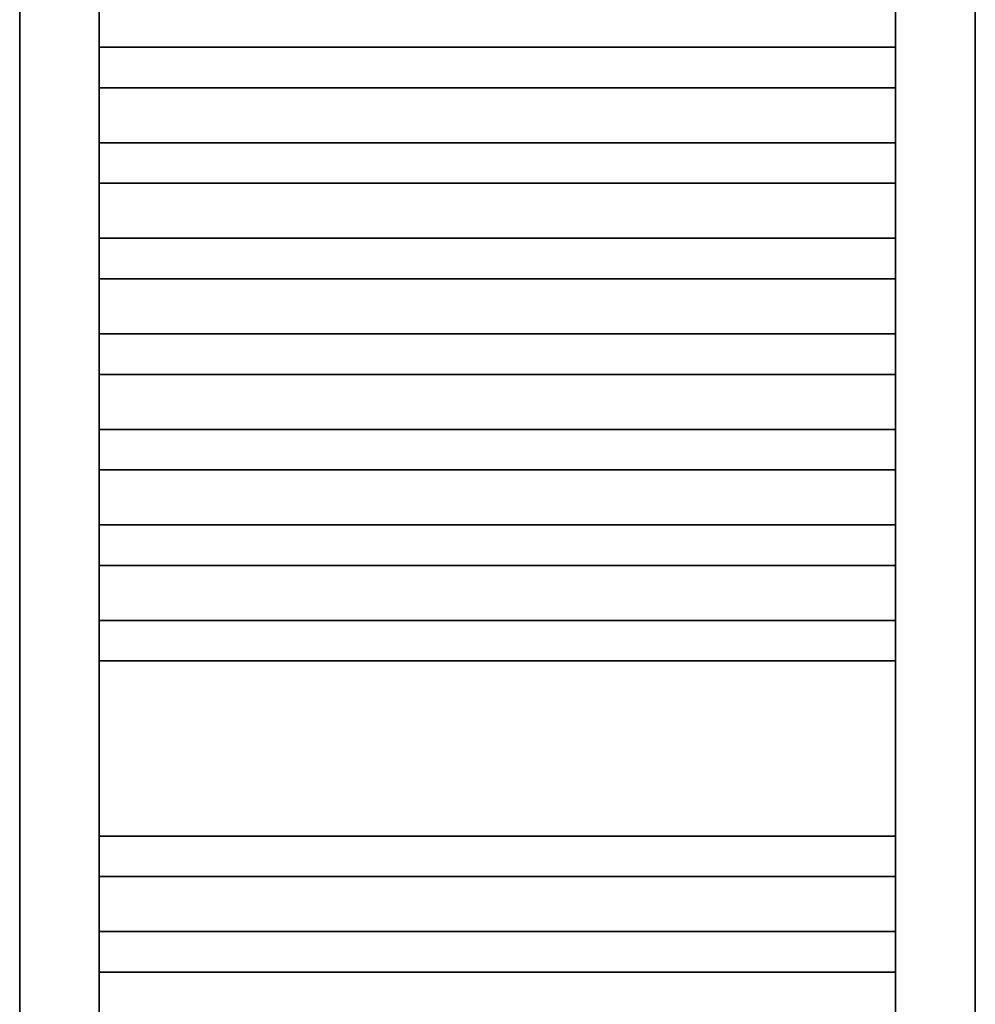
# Model space of a CAD drawing. Header units: millimetres. Extents: x 60394 to 199354, y 20895 to 166073.
# Tile 159 of 256: x 120514 to 121114, y 21514 to 22132. Entities that reach past the tile are written whole.
import ezdxf

# ---------------------------------------------------------------- set-up
doc = ezdxf.new("R2010")
doc.units = ezdxf.units.MM
doc.layers.add('UT_ZAŘÍZENÍ - OT', color=3, linetype='Continuous', lineweight=35)

msp = doc.modelspace()

# ---------------------------------------------------------------- linework, layer by layer
at = {"layer": 'UT_ZAŘÍZENÍ - OT', "linetype": 'Continuous'}
for p, q in [((120514.48, 22983.62), (120514.48, 21163.62)), ((120564.48, 21163.62), (120564.48, 22983.62)), ((121064.48, 22983.62), (121064.48, 21163.62)), ((121114.48, 21163.62), (121114.48, 22983.62)), ((120564.48, 22114.8), (121064.48, 22114.8)), ((120564.48, 22114.8), (121064.48, 22114.8)), ((120564.48, 22114.8), (121064.48, 22114.8)), ((120564.48, 22114.8), (121064.48, 22114.8)), ((120564.48, 22114.8), (121064.48, 22114.8)), ((120564.48, 22114.8), (121064.48, 22114.8)), ((120564.48, 22114.8), (121064.48, 22114.8)), ((120564.48, 22114.8), (121064.48, 22114.8)), ((120564.48, 22114.8), (121064.48, 22114.8)), ((120564.48, 22114.8), (121064.48, 22114.8)), ((120564.48, 22114.8), (121064.48, 22114.8)), ((120564.48, 22114.8), (121064.48, 22114.8)), ((120564.48, 22114.8), (121064.48, 22114.8)), ((120564.48, 22114.8), (121064.48, 22114.8)), ((120564.48, 22114.8), (121064.48, 22114.8)), ((120564.48, 22114.8), (121064.48, 22114.8)), ((120564.48, 22114.8), (121064.48, 22114.8)), ((120564.48, 22114.8), (121064.48, 22114.8)), ((120564.48, 22114.8), (121064.48, 22114.8)), ((120564.48, 22114.8), (121064.48, 22114.8)), ((120564.48, 22114.8), (121064.48, 22114.8)), ((120564.48, 22114.8), (121064.48, 22114.8)), ((120564.48, 22114.8), (121064.48, 22114.8)), ((120564.48, 22114.8), (121064.48, 22114.8)), ((120564.48, 22114.8), (121064.48, 22114.8)), ((120564.48, 22114.8), (121064.48, 22114.8)), ((120564.48, 22114.8), (121064.48, 22114.8)), ((120564.48, 22114.8), (121064.48, 22114.8)), ((120564.48, 22114.8), (121064.48, 22114.8)), ((120564.48, 22114.8), (121064.48, 22114.8)), ((120564.48, 22114.8), (121064.48, 22114.8)), ((120564.48, 22114.8), (121064.48, 22114.8)), ((120564.48, 22114.8), (121064.48, 22114.8)), ((120564.48, 22114.8), (121064.48, 22114.8)), ((120564.48, 22089.35), (121064.48, 22089.35)), ((120564.48, 22089.35), (121064.48, 22089.35)), ((120564.48, 22089.35), (121064.48, 22089.35)), ((120564.48, 22089.35), (121064.48, 22089.35)), ((120564.48, 22089.35), (121064.48, 22089.35)), ((120564.48, 22089.35), (121064.48, 22089.35)), ((120564.48, 22089.35), (121064.48, 22089.35)), ((120564.48, 22089.35), (121064.48, 22089.35)), ((120564.48, 22089.35), (121064.48, 22089.35)), ((120564.48, 22089.35), (121064.48, 22089.35)), ((120564.48, 22089.35), (121064.48, 22089.35)), ((120564.48, 22089.35), (121064.48, 22089.35)), ((120564.48, 22089.35), (121064.48, 22089.35)), ((120564.48, 22089.35), (121064.48, 22089.35)), ((120564.48, 22089.35), (121064.48, 22089.35)), ((120564.48, 22089.35), (121064.48, 22089.35)), ((120564.48, 22089.35), (121064.48, 22089.35)), ((120564.48, 22089.35), (121064.48, 22089.35)), ((120564.48, 22089.35), (121064.48, 22089.35)), ((120564.48, 22089.35), (121064.48, 22089.35)), ((120564.48, 22089.35), (121064.48, 22089.35)), ((120564.48, 22089.35), (121064.48, 22089.35)), ((120564.48, 22089.35), (121064.48, 22089.35)), ((120564.48, 22089.35), (121064.48, 22089.35)), ((120564.48, 22089.35), (121064.48, 22089.35)), ((120564.48, 22089.35), (121064.48, 22089.35)), ((120564.48, 22089.35), (121064.48, 22089.35)), ((120564.48, 22089.35), (121064.48, 22089.35)), ((120564.48, 22089.35), (121064.48, 22089.35)), ((120564.48, 22089.35), (121064.48, 22089.35)), ((120564.48, 22089.35), (121064.48, 22089.35)), ((120564.48, 22089.35), (121064.48, 22089.35)), ((120564.48, 22089.35), (121064.48, 22089.35)), ((120564.48, 22089.35), (121064.48, 22089.35)), ((120564.48, 22054.8), (121064.48, 22054.8)), ((120564.48, 22054.8), (121064.48, 22054.8)), ((120564.48, 22054.8), (121064.48, 22054.8)), ((120564.48, 22054.8), (121064.48, 22054.8)), ((120564.48, 22054.8), (121064.48, 22054.8)), ((120564.48, 22054.8), (121064.48, 22054.8)), ((120564.48, 22054.8), (121064.48, 22054.8)), ((120564.48, 22054.8), (121064.48, 22054.8)), ((120564.48, 22054.8), (121064.48, 22054.8)), ((120564.48, 22054.8), (121064.48, 22054.8)), ((120564.48, 22054.8), (121064.48, 22054.8)), ((120564.48, 22054.8), (121064.48, 22054.8)), ((120564.48, 22054.8), (121064.48, 22054.8)), ((120564.48, 22054.8), (121064.48, 22054.8)), ((120564.48, 22054.8), (121064.48, 22054.8)), ((120564.48, 22054.8), (121064.48, 22054.8)), ((120564.48, 22054.8), (121064.48, 22054.8)), ((120564.48, 22054.8), (121064.48, 22054.8)), ((120564.48, 22054.8), (121064.48, 22054.8)), ((120564.48, 22054.8), (121064.48, 22054.8)), ((120564.48, 22054.8), (121064.48, 22054.8)), ((120564.48, 22054.8), (121064.48, 22054.8)), ((120564.48, 22054.8), (121064.48, 22054.8)), ((120564.48, 22054.8), (121064.48, 22054.8)), ((120564.48, 22054.8), (121064.48, 22054.8)), ((120564.48, 22054.8), (121064.48, 22054.8)), ((120564.48, 22054.8), (121064.48, 22054.8)), ((120564.48, 22054.8), (121064.48, 22054.8)), ((120564.48, 22054.8), (121064.48, 22054.8)), ((120564.48, 22054.8), (121064.48, 22054.8)), ((120564.48, 22054.8), (121064.48, 22054.8)), ((120564.48, 22054.8), (121064.48, 22054.8)), ((120564.48, 22054.8), (121064.48, 22054.8)), ((120564.48, 22054.8), (121064.48, 22054.8)), ((120564.48, 22029.35), (121064.48, 22029.35)), ((120564.48, 22029.35), (121064.48, 22029.35)), ((120564.48, 22029.35), (121064.48, 22029.35)), ((120564.48, 22029.35), (121064.48, 22029.35)), ((120564.48, 22029.35), (121064.48, 22029.35)), ((120564.48, 22029.35), (121064.48, 22029.35)), ((120564.48, 22029.35), (121064.48, 22029.35)), ((120564.48, 22029.35), (121064.48, 22029.35)), ((120564.48, 22029.35), (121064.48, 22029.35)), ((120564.48, 22029.35), (121064.48, 22029.35)), ((120564.48, 22029.35), (121064.48, 22029.35)), ((120564.48, 22029.35), (121064.48, 22029.35)), ((120564.48, 22029.35), (121064.48, 22029.35)), ((120564.48, 22029.35), (121064.48, 22029.35)), ((120564.48, 22029.35), (121064.48, 22029.35)), ((120564.48, 22029.35), (121064.48, 22029.35)), ((120564.48, 22029.35), (121064.48, 22029.35)), ((120564.48, 22029.35), (121064.48, 22029.35)), ((120564.48, 22029.35), (121064.48, 22029.35)), ((120564.48, 22029.35), (121064.48, 22029.35)), ((120564.48, 22029.35), (121064.48, 22029.35)), ((120564.48, 22029.35), (121064.48, 22029.35)), ((120564.48, 22029.35), (121064.48, 22029.35)), ((120564.48, 22029.35), (121064.48, 22029.35)), ((120564.48, 22029.35), (121064.48, 22029.35)), ((120564.48, 22029.35), (121064.48, 22029.35)), ((120564.48, 22029.35), (121064.48, 22029.35)), ((120564.48, 22029.35), (121064.48, 22029.35)), ((120564.48, 22029.35), (121064.48, 22029.35)), ((120564.48, 22029.35), (121064.48, 22029.35)), ((120564.48, 22029.35), (121064.48, 22029.35)), ((120564.48, 22029.35), (121064.48, 22029.35)), ((120564.48, 22029.35), (121064.48, 22029.35)), ((120564.48, 22029.35), (121064.48, 22029.35)), ((120564.48, 21994.8), (121064.48, 21994.8)), ((120564.48, 21994.8), (121064.48, 21994.8)), ((120564.48, 21994.8), (121064.48, 21994.8)), ((120564.48, 21994.8), (121064.48, 21994.8)), ((120564.48, 21994.8), (121064.48, 21994.8)), ((120564.48, 21994.8), (121064.48, 21994.8)), ((120564.48, 21994.8), (121064.48, 21994.8)), ((120564.48, 21994.8), (121064.48, 21994.8)), ((120564.48, 21994.8), (121064.48, 21994.8)), ((120564.48, 21994.8), (121064.48, 21994.8)), ((120564.48, 21994.8), (121064.48, 21994.8)), ((120564.48, 21994.8), (121064.48, 21994.8)), ((120564.48, 21994.8), (121064.48, 21994.8)), ((120564.48, 21994.8), (121064.48, 21994.8)), ((120564.48, 21994.8), (121064.48, 21994.8)), ((120564.48, 21994.8), (121064.48, 21994.8)), ((120564.48, 21994.8), (121064.48, 21994.8)), ((120564.48, 21994.8), (121064.48, 21994.8)), ((120564.48, 21994.8), (121064.48, 21994.8)), ((120564.48, 21994.8), (121064.48, 21994.8)), ((120564.48, 21994.8), (121064.48, 21994.8)), ((120564.48, 21994.8), (121064.48, 21994.8)), ((120564.48, 21994.8), (121064.48, 21994.8)), ((120564.48, 21994.8), (121064.48, 21994.8)), ((120564.48, 21994.8), (121064.48, 21994.8)), ((120564.48, 21994.8), (121064.48, 21994.8)), ((120564.48, 21994.8), (121064.48, 21994.8)), ((120564.48, 21994.8), (121064.48, 21994.8)), ((120564.48, 21994.8), (121064.48, 21994.8)), ((120564.48, 21994.8), (121064.48, 21994.8)), ((120564.48, 21994.8), (121064.48, 21994.8)), ((120564.48, 21994.8), (121064.48, 21994.8)), ((120564.48, 21994.8), (121064.48, 21994.8)), ((120564.48, 21994.8), (121064.48, 21994.8)), ((120564.48, 21969.35), (121064.48, 21969.35)), ((120564.48, 21969.35), (121064.48, 21969.35)), ((120564.48, 21969.35), (121064.48, 21969.35)), ((120564.48, 21969.35), (121064.48, 21969.35)), ((120564.48, 21969.35), (121064.48, 21969.35)), ((120564.48, 21969.35), (121064.48, 21969.35)), ((120564.48, 21969.35), (121064.48, 21969.35)), ((120564.48, 21969.35), (121064.48, 21969.35)), ((120564.48, 21969.35), (121064.48, 21969.35)), ((120564.48, 21969.35), (121064.48, 21969.35)), ((120564.48, 21969.35), (121064.48, 21969.35)), ((120564.48, 21969.35), (121064.48, 21969.35)), ((120564.48, 21969.35), (121064.48, 21969.35)), ((120564.48, 21969.35), (121064.48, 21969.35)), ((120564.48, 21969.35), (121064.48, 21969.35)), ((120564.48, 21969.35), (121064.48, 21969.35)), ((120564.48, 21969.35), (121064.48, 21969.35)), ((120564.48, 21969.35), (121064.48, 21969.35)), ((120564.48, 21969.35), (121064.48, 21969.35)), ((120564.48, 21969.35), (121064.48, 21969.35)), ((120564.48, 21969.35), (121064.48, 21969.35)), ((120564.48, 21969.35), (121064.48, 21969.35)), ((120564.48, 21969.35), (121064.48, 21969.35)), ((120564.48, 21969.35), (121064.48, 21969.35)), ((120564.48, 21969.35), (121064.48, 21969.35)), ((120564.48, 21969.35), (121064.48, 21969.35)), ((120564.48, 21969.35), (121064.48, 21969.35)), ((120564.48, 21969.35), (121064.48, 21969.35)), ((120564.48, 21969.35), (121064.48, 21969.35)), ((120564.48, 21969.35), (121064.48, 21969.35)), ((120564.48, 21969.35), (121064.48, 21969.35)), ((120564.48, 21969.35), (121064.48, 21969.35)), ((120564.48, 21969.35), (121064.48, 21969.35)), ((120564.48, 21969.35), (121064.48, 21969.35)), ((120564.48, 21934.8), (121064.48, 21934.8)), ((120564.48, 21934.8), (121064.48, 21934.8)), ((120564.48, 21934.8), (121064.48, 21934.8)), ((120564.48, 21934.8), (121064.48, 21934.8)), ((120564.48, 21934.8), (121064.48, 21934.8)), ((120564.48, 21934.8), (121064.48, 21934.8)), ((120564.48, 21934.8), (121064.48, 21934.8)), ((120564.48, 21934.8), (121064.48, 21934.8)), ((120564.48, 21934.8), (121064.48, 21934.8)), ((120564.48, 21934.8), (121064.48, 21934.8)), ((120564.48, 21934.8), (121064.48, 21934.8)), ((120564.48, 21934.8), (121064.48, 21934.8)), ((120564.48, 21934.8), (121064.48, 21934.8)), ((120564.48, 21934.8), (121064.48, 21934.8)), ((120564.48, 21934.8), (121064.48, 21934.8)), ((120564.48, 21934.8), (121064.48, 21934.8)), ((120564.48, 21934.8), (121064.48, 21934.8)), ((120564.48, 21934.8), (121064.48, 21934.8)), ((120564.48, 21934.8), (121064.48, 21934.8)), ((120564.48, 21934.8), (121064.48, 21934.8)), ((120564.48, 21934.8), (121064.48, 21934.8)), ((120564.48, 21934.8), (121064.48, 21934.8)), ((120564.48, 21934.8), (121064.48, 21934.8)), ((120564.48, 21934.8), (121064.48, 21934.8)), ((120564.48, 21934.8), (121064.48, 21934.8)), ((120564.48, 21934.8), (121064.48, 21934.8)), ((120564.48, 21934.8), (121064.48, 21934.8)), ((120564.48, 21934.8), (121064.48, 21934.8)), ((120564.48, 21934.8), (121064.48, 21934.8)), ((120564.48, 21934.8), (121064.48, 21934.8)), ((120564.48, 21934.8), (121064.48, 21934.8)), ((120564.48, 21934.8), (121064.48, 21934.8)), ((120564.48, 21934.8), (121064.48, 21934.8)), ((120564.48, 21934.8), (121064.48, 21934.8)), ((120564.48, 21909.35), (121064.48, 21909.35)), ((120564.48, 21909.35), (121064.48, 21909.35)), ((120564.48, 21909.35), (121064.48, 21909.35)), ((120564.48, 21909.35), (121064.48, 21909.35)), ((120564.48, 21909.35), (121064.48, 21909.35)), ((120564.48, 21909.35), (121064.48, 21909.35)), ((120564.48, 21909.35), (121064.48, 21909.35)), ((120564.48, 21909.35), (121064.48, 21909.35)), ((120564.48, 21909.35), (121064.48, 21909.35)), ((120564.48, 21909.35), (121064.48, 21909.35)), ((120564.48, 21909.35), (121064.48, 21909.35)), ((120564.48, 21909.35), (121064.48, 21909.35)), ((120564.48, 21909.35), (121064.48, 21909.35)), ((120564.48, 21909.35), (121064.48, 21909.35)), ((120564.48, 21909.35), (121064.48, 21909.35)), ((120564.48, 21909.35), (121064.48, 21909.35)), ((120564.48, 21909.35), (121064.48, 21909.35)), ((120564.48, 21909.35), (121064.48, 21909.35)), ((120564.48, 21909.35), (121064.48, 21909.35)), ((120564.48, 21909.35), (121064.48, 21909.35)), ((120564.48, 21909.35), (121064.48, 21909.35)), ((120564.48, 21909.35), (121064.48, 21909.35)), ((120564.48, 21909.35), (121064.48, 21909.35)), ((120564.48, 21909.35), (121064.48, 21909.35)), ((120564.48, 21909.35), (121064.48, 21909.35)), ((120564.48, 21909.35), (121064.48, 21909.35)), ((120564.48, 21909.35), (121064.48, 21909.35)), ((120564.48, 21909.35), (121064.48, 21909.35)), ((120564.48, 21909.35), (121064.48, 21909.35)), ((120564.48, 21909.35), (121064.48, 21909.35)), ((120564.48, 21909.35), (121064.48, 21909.35)), ((120564.48, 21909.35), (121064.48, 21909.35)), ((120564.48, 21909.35), (121064.48, 21909.35)), ((120564.48, 21909.35), (121064.48, 21909.35)), ((120564.48, 21874.8), (121064.48, 21874.8)), ((120564.48, 21874.8), (121064.48, 21874.8)), ((120564.48, 21874.8), (121064.48, 21874.8)), ((120564.48, 21874.8), (121064.48, 21874.8)), ((120564.48, 21874.8), (121064.48, 21874.8)), ((120564.48, 21874.8), (121064.48, 21874.8)), ((120564.48, 21874.8), (121064.48, 21874.8)), ((120564.48, 21874.8), (121064.48, 21874.8)), ((120564.48, 21874.8), (121064.48, 21874.8)), ((120564.48, 21874.8), (121064.48, 21874.8)), ((120564.48, 21874.8), (121064.48, 21874.8)), ((120564.48, 21874.8), (121064.48, 21874.8)), ((120564.48, 21874.8), (121064.48, 21874.8)), ((120564.48, 21874.8), (121064.48, 21874.8)), ((120564.48, 21874.8), (121064.48, 21874.8)), ((120564.48, 21874.8), (121064.48, 21874.8)), ((120564.48, 21874.8), (121064.48, 21874.8)), ((120564.48, 21874.8), (121064.48, 21874.8)), ((120564.48, 21874.8), (121064.48, 21874.8)), ((120564.48, 21874.8), (121064.48, 21874.8)), ((120564.48, 21874.8), (121064.48, 21874.8)), ((120564.48, 21874.8), (121064.48, 21874.8)), ((120564.48, 21874.8), (121064.48, 21874.8)), ((120564.48, 21874.8), (121064.48, 21874.8)), ((120564.48, 21874.8), (121064.48, 21874.8)), ((120564.48, 21874.8), (121064.48, 21874.8)), ((120564.48, 21874.8), (121064.48, 21874.8)), ((120564.48, 21874.8), (121064.48, 21874.8)), ((120564.48, 21874.8), (121064.48, 21874.8)), ((120564.48, 21874.8), (121064.48, 21874.8)), ((120564.48, 21874.8), (121064.48, 21874.8)), ((120564.48, 21874.8), (121064.48, 21874.8)), ((120564.48, 21874.8), (121064.48, 21874.8)), ((120564.48, 21874.8), (121064.48, 21874.8)), ((120564.48, 21849.35), (121064.48, 21849.35)), ((120564.48, 21849.35), (121064.48, 21849.35)), ((120564.48, 21849.35), (121064.48, 21849.35)), ((120564.48, 21849.35), (121064.48, 21849.35)), ((120564.48, 21849.35), (121064.48, 21849.35)), ((120564.48, 21849.35), (121064.48, 21849.35)), ((120564.48, 21849.35), (121064.48, 21849.35)), ((120564.48, 21849.35), (121064.48, 21849.35)), ((120564.48, 21849.35), (121064.48, 21849.35)), ((120564.48, 21849.35), (121064.48, 21849.35)), ((120564.48, 21849.35), (121064.48, 21849.35)), ((120564.48, 21849.35), (121064.48, 21849.35)), ((120564.48, 21849.35), (121064.48, 21849.35)), ((120564.48, 21849.35), (121064.48, 21849.35)), ((120564.48, 21849.35), (121064.48, 21849.35)), ((120564.48, 21849.35), (121064.48, 21849.35)), ((120564.48, 21849.35), (121064.48, 21849.35)), ((120564.48, 21849.35), (121064.48, 21849.35)), ((120564.48, 21849.35), (121064.48, 21849.35)), ((120564.48, 21849.35), (121064.48, 21849.35)), ((120564.48, 21849.35), (121064.48, 21849.35)), ((120564.48, 21849.35), (121064.48, 21849.35)), ((120564.48, 21849.35), (121064.48, 21849.35)), ((120564.48, 21849.35), (121064.48, 21849.35)), ((120564.48, 21849.35), (121064.48, 21849.35)), ((120564.48, 21849.35), (121064.48, 21849.35)), ((120564.48, 21849.35), (121064.48, 21849.35)), ((120564.48, 21849.35), (121064.48, 21849.35)), ((120564.48, 21849.35), (121064.48, 21849.35)), ((120564.48, 21849.35), (121064.48, 21849.35)), ((120564.48, 21849.35), (121064.48, 21849.35)), ((120564.48, 21849.35), (121064.48, 21849.35)), ((120564.48, 21849.35), (121064.48, 21849.35)), ((120564.48, 21849.35), (121064.48, 21849.35)), ((120564.48, 21814.8), (121064.48, 21814.8)), ((120564.48, 21814.8), (121064.48, 21814.8)), ((120564.48, 21814.8), (121064.48, 21814.8)), ((120564.48, 21814.8), (121064.48, 21814.8)), ((120564.48, 21814.8), (121064.48, 21814.8)), ((120564.48, 21814.8), (121064.48, 21814.8)), ((120564.48, 21814.8), (121064.48, 21814.8)), ((120564.48, 21814.8), (121064.48, 21814.8)), ((120564.48, 21814.8), (121064.48, 21814.8)), ((120564.48, 21814.8), (121064.48, 21814.8)), ((120564.48, 21814.8), (121064.48, 21814.8)), ((120564.48, 21814.8), (121064.48, 21814.8)), ((120564.48, 21814.8), (121064.48, 21814.8)), ((120564.48, 21814.8), (121064.48, 21814.8)), ((120564.48, 21814.8), (121064.48, 21814.8)), ((120564.48, 21814.8), (121064.48, 21814.8)), ((120564.48, 21814.8), (121064.48, 21814.8)), ((120564.48, 21814.8), (121064.48, 21814.8)), ((120564.48, 21814.8), (121064.48, 21814.8)), ((120564.48, 21814.8), (121064.48, 21814.8)), ((120564.48, 21814.8), (121064.48, 21814.8)), ((120564.48, 21814.8), (121064.48, 21814.8)), ((120564.48, 21814.8), (121064.48, 21814.8)), ((120564.48, 21814.8), (121064.48, 21814.8)), ((120564.48, 21814.8), (121064.48, 21814.8)), ((120564.48, 21814.8), (121064.48, 21814.8)), ((120564.48, 21814.8), (121064.48, 21814.8)), ((120564.48, 21814.8), (121064.48, 21814.8)), ((120564.48, 21814.8), (121064.48, 21814.8)), ((120564.48, 21814.8), (121064.48, 21814.8)), ((120564.48, 21814.8), (121064.48, 21814.8)), ((120564.48, 21814.8), (121064.48, 21814.8)), ((120564.48, 21814.8), (121064.48, 21814.8)), ((120564.48, 21814.8), (121064.48, 21814.8)), ((120564.48, 21789.35), (121064.48, 21789.35)), ((120564.48, 21789.35), (121064.48, 21789.35)), ((120564.48, 21789.35), (121064.48, 21789.35)), ((120564.48, 21789.35), (121064.48, 21789.35)), ((120564.48, 21789.35), (121064.48, 21789.35)), ((120564.48, 21789.35), (121064.48, 21789.35)), ((120564.48, 21789.35), (121064.48, 21789.35)), ((120564.48, 21789.35), (121064.48, 21789.35)), ((120564.48, 21789.35), (121064.48, 21789.35)), ((120564.48, 21789.35), (121064.48, 21789.35)), ((120564.48, 21789.35), (121064.48, 21789.35)), ((120564.48, 21789.35), (121064.48, 21789.35)), ((120564.48, 21789.35), (121064.48, 21789.35)), ((120564.48, 21789.35), (121064.48, 21789.35)), ((120564.48, 21789.35), (121064.48, 21789.35)), ((120564.48, 21789.35), (121064.48, 21789.35)), ((120564.48, 21789.35), (121064.48, 21789.35)), ((120564.48, 21789.35), (121064.48, 21789.35)), ((120564.48, 21789.35), (121064.48, 21789.35)), ((120564.48, 21789.35), (121064.48, 21789.35)), ((120564.48, 21789.35), (121064.48, 21789.35)), ((120564.48, 21789.35), (121064.48, 21789.35)), ((120564.48, 21789.35), (121064.48, 21789.35)), ((120564.48, 21789.35), (121064.48, 21789.35)), ((120564.48, 21789.35), (121064.48, 21789.35)), ((120564.48, 21789.35), (121064.48, 21789.35)), ((120564.48, 21789.35), (121064.48, 21789.35)), ((120564.48, 21789.35), (121064.48, 21789.35)), ((120564.48, 21789.35), (121064.48, 21789.35)), ((120564.48, 21789.35), (121064.48, 21789.35)), ((120564.48, 21789.35), (121064.48, 21789.35)), ((120564.48, 21789.35), (121064.48, 21789.35)), ((120564.48, 21789.35), (121064.48, 21789.35)), ((120564.48, 21789.35), (121064.48, 21789.35)), ((120564.48, 21754.8), (121064.48, 21754.8)), ((120564.48, 21754.8), (121064.48, 21754.8)), ((120564.48, 21754.8), (121064.48, 21754.8)), ((120564.48, 21754.8), (121064.48, 21754.8)), ((120564.48, 21754.8), (121064.48, 21754.8)), ((120564.48, 21754.8), (121064.48, 21754.8)), ((120564.48, 21754.8), (121064.48, 21754.8)), ((120564.48, 21754.8), (121064.48, 21754.8)), ((120564.48, 21754.8), (121064.48, 21754.8)), ((120564.48, 21754.8), (121064.48, 21754.8)), ((120564.48, 21754.8), (121064.48, 21754.8)), ((120564.48, 21754.8), (121064.48, 21754.8)), ((120564.48, 21754.8), (121064.48, 21754.8)), ((120564.48, 21754.8), (121064.48, 21754.8)), ((120564.48, 21754.8), (121064.48, 21754.8)), ((120564.48, 21754.8), (121064.48, 21754.8)), ((120564.48, 21754.8), (121064.48, 21754.8)), ((120564.48, 21754.8), (121064.48, 21754.8)), ((120564.48, 21754.8), (121064.48, 21754.8)), ((120564.48, 21754.8), (121064.48, 21754.8)), ((120564.48, 21754.8), (121064.48, 21754.8)), ((120564.48, 21754.8), (121064.48, 21754.8)), ((120564.48, 21754.8), (121064.48, 21754.8)), ((120564.48, 21754.8), (121064.48, 21754.8)), ((120564.48, 21754.8), (121064.48, 21754.8)), ((120564.48, 21754.8), (121064.48, 21754.8)), ((120564.48, 21754.8), (121064.48, 21754.8)), ((120564.48, 21754.8), (121064.48, 21754.8)), ((120564.48, 21754.8), (121064.48, 21754.8)), ((120564.48, 21754.8), (121064.48, 21754.8)), ((120564.48, 21754.8), (121064.48, 21754.8)), ((120564.48, 21754.8), (121064.48, 21754.8)), ((120564.48, 21754.8), (121064.48, 21754.8)), ((120564.48, 21754.8), (121064.48, 21754.8)), ((120564.48, 21729.35), (121064.48, 21729.35)), ((120564.48, 21729.35), (121064.48, 21729.35)), ((120564.48, 21729.35), (121064.48, 21729.35)), ((120564.48, 21729.35), (121064.48, 21729.35)), ((120564.48, 21729.35), (121064.48, 21729.35)), ((120564.48, 21729.35), (121064.48, 21729.35)), ((120564.48, 21729.35), (121064.48, 21729.35)), ((120564.48, 21729.35), (121064.48, 21729.35)), ((120564.48, 21729.35), (121064.48, 21729.35)), ((120564.48, 21729.35), (121064.48, 21729.35)), ((120564.48, 21729.35), (121064.48, 21729.35)), ((120564.48, 21729.35), (121064.48, 21729.35)), ((120564.48, 21729.35), (121064.48, 21729.35)), ((120564.48, 21729.35), (121064.48, 21729.35)), ((120564.48, 21729.35), (121064.48, 21729.35)), ((120564.48, 21729.35), (121064.48, 21729.35)), ((120564.48, 21729.35), (121064.48, 21729.35)), ((120564.48, 21729.35), (121064.48, 21729.35)), ((120564.48, 21729.35), (121064.48, 21729.35)), ((120564.48, 21729.35), (121064.48, 21729.35)), ((120564.48, 21729.35), (121064.48, 21729.35)), ((120564.48, 21729.35), (121064.48, 21729.35)), ((120564.48, 21729.35), (121064.48, 21729.35)), ((120564.48, 21729.35), (121064.48, 21729.35)), ((120564.48, 21729.35), (121064.48, 21729.35)), ((120564.48, 21729.35), (121064.48, 21729.35)), ((120564.48, 21729.35), (121064.48, 21729.35)), ((120564.48, 21729.35), (121064.48, 21729.35)), ((120564.48, 21729.35), (121064.48, 21729.35)), ((120564.48, 21729.35), (121064.48, 21729.35)), ((120564.48, 21729.35), (121064.48, 21729.35)), ((120564.48, 21729.35), (121064.48, 21729.35)), ((120564.48, 21729.35), (121064.48, 21729.35)), ((120564.48, 21729.35), (121064.48, 21729.35)), ((120564.48, 21619.35), (121064.48, 21619.35)), ((120564.48, 21619.35), (121064.48, 21619.35)), ((120564.48, 21619.35), (121064.48, 21619.35)), ((120564.48, 21619.35), (121064.48, 21619.35)), ((120564.48, 21619.35), (121064.48, 21619.35)), ((120564.48, 21619.35), (121064.48, 21619.35)), ((120564.48, 21619.35), (121064.48, 21619.35)), ((120564.48, 21619.35), (121064.48, 21619.35)), ((120564.48, 21619.35), (121064.48, 21619.35)), ((120564.48, 21619.35), (121064.48, 21619.35)), ((120564.48, 21619.35), (121064.48, 21619.35)), ((120564.48, 21619.35), (121064.48, 21619.35)), ((120564.48, 21619.35), (121064.48, 21619.35)), ((120564.48, 21619.35), (121064.48, 21619.35)), ((120564.48, 21619.35), (121064.48, 21619.35)), ((120564.48, 21619.35), (121064.48, 21619.35)), ((120564.48, 21619.35), (121064.48, 21619.35)), ((120564.48, 21619.35), (121064.48, 21619.35)), ((120564.48, 21619.35), (121064.48, 21619.35)), ((120564.48, 21619.35), (121064.48, 21619.35)), ((120564.48, 21619.35), (121064.48, 21619.35)), ((120564.48, 21619.35), (121064.48, 21619.35)), ((120564.48, 21619.35), (121064.48, 21619.35)), ((120564.48, 21619.35), (121064.48, 21619.35)), ((120564.48, 21619.35), (121064.48, 21619.35)), ((120564.48, 21619.35), (121064.48, 21619.35)), ((120564.48, 21619.35), (121064.48, 21619.35)), ((120564.48, 21619.35), (121064.48, 21619.35)), ((120564.48, 21619.35), (121064.48, 21619.35)), ((120564.48, 21619.35), (121064.48, 21619.35)), ((120564.48, 21619.35), (121064.48, 21619.35)), ((120564.48, 21619.35), (121064.48, 21619.35)), ((120564.48, 21619.35), (121064.48, 21619.35)), ((120564.48, 21619.35), (121064.48, 21619.35)), ((120564.48, 21593.89), (121064.48, 21593.89)), ((120564.48, 21593.89), (121064.48, 21593.89)), ((120564.48, 21593.89), (121064.48, 21593.89)), ((120564.48, 21593.89), (121064.48, 21593.89)), ((120564.48, 21593.89), (121064.48, 21593.89)), ((120564.48, 21593.89), (121064.48, 21593.89)), ((120564.48, 21593.89), (121064.48, 21593.89)), ((120564.48, 21593.89), (121064.48, 21593.89)), ((120564.48, 21593.89), (121064.48, 21593.89)), ((120564.48, 21593.89), (121064.48, 21593.89)), ((120564.48, 21593.89), (121064.48, 21593.89)), ((120564.48, 21593.89), (121064.48, 21593.89)), ((120564.48, 21593.89), (121064.48, 21593.89)), ((120564.48, 21593.89), (121064.48, 21593.89)), ((120564.48, 21593.89), (121064.48, 21593.89)), ((120564.48, 21593.89), (121064.48, 21593.89)), ((120564.48, 21593.89), (121064.48, 21593.89)), ((120564.48, 21593.89), (121064.48, 21593.89)), ((120564.48, 21593.89), (121064.48, 21593.89)), ((120564.48, 21593.89), (121064.48, 21593.89)), ((120564.48, 21593.89), (121064.48, 21593.89)), ((120564.48, 21593.89), (121064.48, 21593.89)), ((120564.48, 21593.89), (121064.48, 21593.89)), ((120564.48, 21593.89), (121064.48, 21593.89)), ((120564.48, 21593.89), (121064.48, 21593.89)), ((120564.48, 21593.89), (121064.48, 21593.89)), ((120564.48, 21593.89), (121064.48, 21593.89)), ((120564.48, 21593.89), (121064.48, 21593.89)), ((120564.48, 21593.89), (121064.48, 21593.89)), ((120564.48, 21593.89), (121064.48, 21593.89)), ((120564.48, 21593.89), (121064.48, 21593.89)), ((120564.48, 21593.89), (121064.48, 21593.89)), ((120564.48, 21593.89), (121064.48, 21593.89)), ((120564.48, 21593.89), (121064.48, 21593.89)), ((120564.48, 21559.35), (121064.48, 21559.35)), ((120564.48, 21559.35), (121064.48, 21559.35)), ((120564.48, 21559.35), (121064.48, 21559.35)), ((120564.48, 21559.35), (121064.48, 21559.35)), ((120564.48, 21559.35), (121064.48, 21559.35)), ((120564.48, 21559.35), (121064.48, 21559.35)), ((120564.48, 21559.35), (121064.48, 21559.35)), ((120564.48, 21559.35), (121064.48, 21559.35)), ((120564.48, 21559.35), (121064.48, 21559.35)), ((120564.48, 21559.35), (121064.48, 21559.35)), ((120564.48, 21559.35), (121064.48, 21559.35)), ((120564.48, 21559.35), (121064.48, 21559.35)), ((120564.48, 21559.35), (121064.48, 21559.35)), ((120564.48, 21559.35), (121064.48, 21559.35)), ((120564.48, 21559.35), (121064.48, 21559.35)), ((120564.48, 21559.35), (121064.48, 21559.35)), ((120564.48, 21559.35), (121064.48, 21559.35)), ((120564.48, 21559.35), (121064.48, 21559.35)), ((120564.48, 21559.35), (121064.48, 21559.35)), ((120564.48, 21559.35), (121064.48, 21559.35)), ((120564.48, 21559.35), (121064.48, 21559.35)), ((120564.48, 21559.35), (121064.48, 21559.35)), ((120564.48, 21559.35), (121064.48, 21559.35)), ((120564.48, 21559.35), (121064.48, 21559.35)), ((120564.48, 21559.35), (121064.48, 21559.35)), ((120564.48, 21559.35), (121064.48, 21559.35)), ((120564.48, 21559.35), (121064.48, 21559.35)), ((120564.48, 21559.35), (121064.48, 21559.35)), ((120564.48, 21559.35), (121064.48, 21559.35)), ((120564.48, 21559.35), (121064.48, 21559.35)), ((120564.48, 21559.35), (121064.48, 21559.35)), ((120564.48, 21559.35), (121064.48, 21559.35)), ((120564.48, 21559.35), (121064.48, 21559.35)), ((120564.48, 21559.35), (121064.48, 21559.35)), ((120564.48, 21533.89), (121064.48, 21533.89)), ((120564.48, 21533.89), (121064.48, 21533.89)), ((120564.48, 21533.89), (121064.48, 21533.89)), ((120564.48, 21533.89), (121064.48, 21533.89)), ((120564.48, 21533.89), (121064.48, 21533.89)), ((120564.48, 21533.89), (121064.48, 21533.89)), ((120564.48, 21533.89), (121064.48, 21533.89)), ((120564.48, 21533.89), (121064.48, 21533.89)), ((120564.48, 21533.89), (121064.48, 21533.89)), ((120564.48, 21533.89), (121064.48, 21533.89)), ((120564.48, 21533.89), (121064.48, 21533.89)), ((120564.48, 21533.89), (121064.48, 21533.89)), ((120564.48, 21533.89), (121064.48, 21533.89)), ((120564.48, 21533.89), (121064.48, 21533.89)), ((120564.48, 21533.89), (121064.48, 21533.89)), ((120564.48, 21533.89), (121064.48, 21533.89)), ((120564.48, 21533.89), (121064.48, 21533.89)), ((120564.48, 21533.89), (121064.48, 21533.89)), ((120564.48, 21533.89), (121064.48, 21533.89)), ((120564.48, 21533.89), (121064.48, 21533.89)), ((120564.48, 21533.89), (121064.48, 21533.89)), ((120564.48, 21533.89), (121064.48, 21533.89)), ((120564.48, 21533.89), (121064.48, 21533.89)), ((120564.48, 21533.89), (121064.48, 21533.89)), ((120564.48, 21533.89), (121064.48, 21533.89)), ((120564.48, 21533.89), (121064.48, 21533.89)), ((120564.48, 21533.89), (121064.48, 21533.89)), ((120564.48, 21533.89), (121064.48, 21533.89)), ((120564.48, 21533.89), (121064.48, 21533.89)), ((120564.48, 21533.89), (121064.48, 21533.89)), ((120564.48, 21533.89), (121064.48, 21533.89)), ((120564.48, 21533.89), (121064.48, 21533.89)), ((120564.48, 21533.89), (121064.48, 21533.89)), ((120564.48, 21533.89), (121064.48, 21533.89))]:
    msp.add_line(p, q, dxfattribs=at)

doc.saveas('drawing.dxf')
